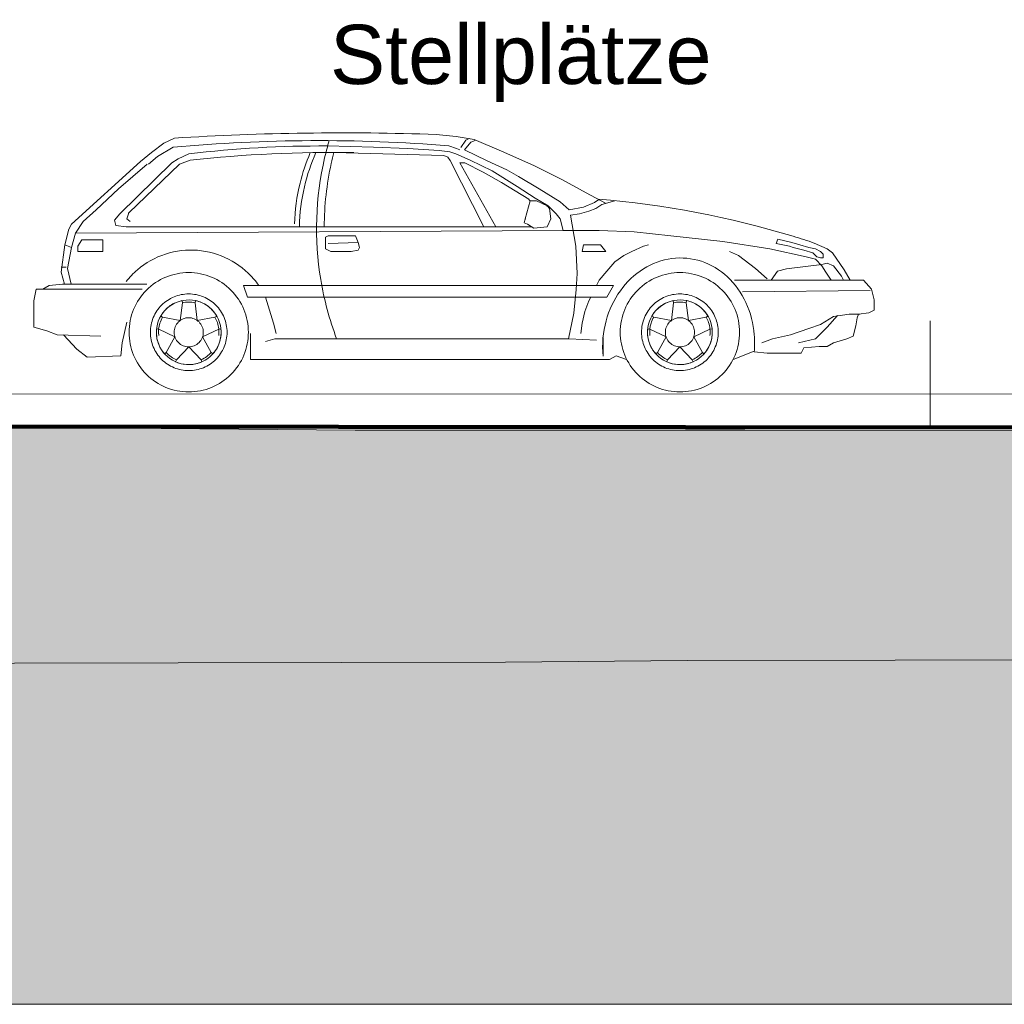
# Model space of a CAD drawing. Header units: metres. Extents: x -4 to 112, y -27 to 26.
# Tile 254 of 256: x 84 to 89, y -3 to 2. Entities that reach past the tile are written whole.
import ezdxf

# ---------------------------------------------------------------- set-up
doc = ezdxf.new("R2010")
doc.units = ezdxf.units.M
doc.header["$MEASUREMENT"] = 0
for name, color, linetype in [('00 Hilfskonstruktion', 7, 'Continuous'), ('10 Wand außen', 7, 'Continuous'), ('60 Auffüllung gesamt', 7, 'Continuous'), ('60 Ausstattung außen', 7, 'Continuous'), ('60 Gelände 2D Übersicht', 7, 'Continuous'), ('60 Gelände Hänle', 7, 'Continuous')]:
    doc.layers.add(name, color=color, linetype=linetype)
doc.styles.add('ERSTELLTER_STIL_2', font='arial.ttf')
pattern_1 = [(45, (27236.1321, 0), (-0.2121320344, 0.2121320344), []), (45, (27236.0614, 0.0707), (-0.424264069, 0.424264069), []), (45, (27235.9907, 0.1414), (-0.424264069, 0.424264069), []), (135, (27235.91996, 0.21213), (0.07071067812, 0.07071067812), [0.3, -0.3])]

# ---------------------------------------------------------------- blocks, each defined once
blk = doc.blocks.new('Auto Symbol 27[22]_1', base_point=(88.1323, 0.008))
at = {"layer": '60 Ausstattung außen', "color": 7, "linetype": 'Continuous', "lineweight": 13}
for p, q in [((86.0154, 1.2971), (85.914, 1.3065)), ((84.5345, 1.2617), (84.4708, 1.2155)), ((84.5873, 1.2881), (84.5345, 1.2617)), ((85.3638, 1.2483), (85.5957, 1.2417)), ((86.0163, 1.2357), (85.9775, 1.2495)), ((86.1056, 1.2815), (86.0154, 1.2971)), ((86.0647, 1.277), (86.0389, 1.24)), ((86.058, 1.2288), (86.0894, 1.2669)), ((86.0647, 1.277), (86.0813, 1.2857)), ((86.0894, 1.2669), (86.1118, 1.2758)), ((86.1056, 1.2815), (86.2443, 1.2221)), ((84.4708, 1.2155), (84.4156, 1.1692)), ((84.5014, 1.1957), (84.5807, 1.2419)), ((84.6071, 1.1824), (84.6599, 1.2089)), ((85.9518, 1.2003), (85.395, 1.2155)), ((85.5957, 1.2417), (85.7706, 1.2353)), ((85.7706, 1.2353), (85.9295, 1.2258)), ((85.9295, 1.2258), (85.9836, 1.2194)), ((85.9724, 1.1924), (85.9518, 1.2003)), ((85.9836, 1.2194), (86.0132, 1.2089)), ((86.0132, 1.2089), (86.0858, 1.1759)), ((86.033, 1.2287), (86.0163, 1.2357)), ((86.1724, 1.1738), (86.058, 1.2288)), ((86.2443, 1.2221), (86.4093, 1.1494)), ((84.4156, 1.1692), (84.0657, 0.8524)), ((84.3034, 1.0306), (84.4486, 1.156)), ((84.31, 0.9052), (84.5741, 1.1626)), ((84.6137, 1.156), (84.3559, 0.9093)), ((84.4552, 1.156), (84.5014, 1.1957)), ((84.5741, 1.1626), (84.6071, 1.1824)), ((84.6665, 1.1759), (84.6137, 1.156)), ((85.9853, 1.1753), (85.9724, 1.1924)), ((86.1552, 0.8392), (85.9853, 1.1753)), ((86.033, 1.1626), (86.0594, 1.1626)), ((86.2158, 0.8392), (86.033, 1.1626)), ((86.0594, 1.1626), (86.1518, 1.1164)), ((86.0858, 1.1759), (86.198, 1.123)), ((86.271, 1.1267), (86.1724, 1.1738)), ((86.4093, 1.1494), (86.5545, 1.0768)), ((86.1518, 1.1164), (86.2443, 1.0636)), ((86.198, 1.123), (86.3235, 1.0438)), ((86.3304, 1.0931), (86.271, 1.1267)), ((86.2443, 1.0636), (86.3826, 0.9781)), ((86.4357, 1.0306), (86.3304, 1.0931)), ((86.5545, 1.0768), (86.6734, 1.0108)), ((84.1912, 0.925), (84.3034, 1.0306)), ((86.3235, 1.0438), (86.4159, 0.9844)), ((86.5413, 0.9646), (86.4357, 1.0306)), ((86.6734, 1.0108), (86.7721, 0.959)), ((86.3895, 0.9712), (86.3652, 0.8788)), ((86.3826, 0.9778), (86.3895, 0.9712)), ((86.4225, 0.9712), (86.3895, 0.9712)), ((86.4159, 0.9844), (86.4819, 0.9448)), ((86.4753, 0.9448), (86.4225, 0.9712)), ((86.5875, 0.925), (86.5413, 0.9646)), ((86.6602, 0.9382), (86.7163, 0.9619)), ((86.7372, 0.9763), (86.7163, 0.9619)), ((86.7526, 0.9514), (86.722, 0.9309)), ((86.8186, 0.9712), (86.7526, 0.9514)), ((84.1252, 0.8656), (84.1912, 0.925)), ((84.2836, 0.8722), (84.31, 0.9052)), ((84.3559, 0.9093), (84.3469, 0.8799)), ((86.4885, 0.9316), (86.4753, 0.9448)), ((86.4819, 0.9448), (86.5215, 0.9052)), ((86.4951, 0.8788), (86.4885, 0.9316)), ((86.5215, 0.9052), (86.5413, 0.8788)), ((86.6602, 0.9382), (86.5875, 0.925)), ((86.6404, 0.9052), (86.5941, 0.8986)), ((86.5941, 0.8986), (86.6205, 0.7402)), ((86.6866, 0.9184), (86.6404, 0.9052)), ((86.722, 0.9309), (86.6866, 0.9184)), ((84.0657, 0.8524), (84.0525, 0.826)), ((84.0855, 0.8062), (84.1252, 0.8656)), ((84.2902, 0.8458), (84.2836, 0.8722)), ((84.3469, 0.8799), (84.3628, 0.8656)), ((86.3652, 0.8788), (86.3587, 0.859)), ((86.3587, 0.859), (86.3763, 0.8524)), ((86.3763, 0.8524), (86.4093, 0.8326)), ((86.4753, 0.8392), (86.4951, 0.8788)), ((86.5413, 0.8788), (86.5579, 0.8209)), ((84.0525, 0.826), (84.0327, 0.7468)), ((84.0657, 0.7336), (84.0855, 0.8062)), ((86.5579, 0.8209), (84.0855, 0.8062)), ((84.343, 0.8392), (84.2902, 0.8458)), ((86.3983, 0.8392), (84.343, 0.8392)), ((86.4093, 0.8326), (86.4753, 0.8392)), ((86.6007, 0.8194), (86.5579, 0.8209)), ((86.7394, 0.8194), (86.6007, 0.8194)), ((86.9176, 0.8128), (86.7394, 0.8194)), ((87.1025, 0.793), (86.9176, 0.8128)), ((84.0987, 0.7402), (84.1186, 0.7732)), ((84.1186, 0.7732), (84.2242, 0.7732)), ((84.2242, 0.7732), (84.2242, 0.7138)), ((85.3662, 0.793), (85.353, 0.7864)), ((85.353, 0.7864), (85.353, 0.727)), ((85.5049, 0.793), (85.3662, 0.793)), ((85.5181, 0.76), (85.3662, 0.7534)), ((85.5181, 0.76), (85.5049, 0.793)), ((85.5247, 0.7336), (85.5181, 0.76)), ((87.1025, 0.793), (87.366, 0.7643)), ((87.6042, 0.727), (87.366, 0.7643)), ((87.6446, 0.7762), (87.6372, 0.7534)), ((87.6372, 0.7534), (87.7032, 0.7402)), ((87.7164, 0.76), (87.6446, 0.7762)), ((87.756, 0.7468), (87.7164, 0.76)), ((87.8946, 0.727), (87.8295, 0.7567)), ((84.0327, 0.7468), (84.0129, 0.6082)), ((84.0657, 0.7336), (84.0327, 0.7468)), ((84.0459, 0.628), (84.0657, 0.7336)), ((84.0987, 0.7138), (84.0987, 0.7402)), ((84.2242, 0.7138), (84.0987, 0.7138)), ((85.353, 0.727), (85.3795, 0.7138)), ((85.3795, 0.7138), (85.4826, 0.7138)), ((85.4826, 0.7138), (85.5181, 0.7204)), ((85.5181, 0.7204), (85.5247, 0.7336)), ((86.6205, 0.7402), (86.6273, 0.6029)), ((86.6602, 0.7468), (86.6536, 0.7138)), ((86.6536, 0.7138), (86.7735, 0.7138)), ((86.746, 0.7468), (86.6602, 0.7468)), ((86.7735, 0.7138), (86.746, 0.7468)), ((86.8648, 0.694), (86.9044, 0.7138)), ((86.9044, 0.7138), (86.9638, 0.7402)), ((86.9638, 0.7402), (86.9902, 0.7468)), ((87.4457, 0.694), (87.3995, 0.7138)), ((87.789, 0.6874), (87.6042, 0.727)), ((87.7032, 0.7402), (87.723, 0.7336)), ((87.723, 0.7336), (87.7758, 0.7204)), ((87.8022, 0.7336), (87.756, 0.7468)), ((87.7758, 0.7204), (87.822, 0.7072)), ((87.8352, 0.727), (87.8022, 0.7336)), ((87.822, 0.7072), (87.8418, 0.6874)), ((87.8616, 0.7138), (87.8352, 0.727)), ((87.8748, 0.7006), (87.8616, 0.7138)), ((87.8748, 0.6808), (87.8748, 0.7006)), ((87.9211, 0.7072), (87.8946, 0.727)), ((87.9805, 0.6214), (87.9211, 0.7072)), ((86.779, 0.6148), (86.8186, 0.661)), ((86.8186, 0.661), (86.8648, 0.694)), ((87.5316, 0.628), (87.4457, 0.694)), ((87.8352, 0.6742), (87.789, 0.6874)), ((87.8682, 0.6412), (87.8352, 0.6742)), ((87.8418, 0.6874), (87.8616, 0.6808)), ((87.8616, 0.6808), (87.8748, 0.6808)), ((87.8682, 0.6478), (87.8946, 0.6544)), ((87.8946, 0.6544), (87.9277, 0.6412)), ((84.0393, 0.6346), (84.0129, 0.6346)), ((84.0129, 0.6082), (84.0309, 0.5488)), ((84.0459, 0.628), (84.0642, 0.5488)), ((86.6273, 0.6029), (86.6222, 0.5211)), ((86.7394, 0.5686), (86.779, 0.6148)), ((87.591, 0.5752), (87.5316, 0.628)), ((87.6108, 0.5686), (87.6438, 0.6148)), ((87.6438, 0.6148), (87.6882, 0.6262)), ((87.6882, 0.6262), (87.8682, 0.6478)), ((87.888, 0.6082), (87.8682, 0.6412)), ((87.9145, 0.5686), (87.888, 0.6082)), ((87.9277, 0.6412), (87.9673, 0.5884)), ((88.0106, 0.5686), (87.9805, 0.6214)), ((86.7394, 0.5686), (86.7262, 0.5422)), ((87.4259, 0.5686), (88.0795, 0.5686)), ((87.9673, 0.5884), (87.9772, 0.5686)), ((88.1191, 0.5224), (88.0795, 0.5686)), ((83.8875, 0.5224), (83.8743, 0.463)), ((84.4244, 0.5224), (83.8875, 0.5224)), ((83.9535, 0.5422), (83.9205, 0.5224)), ((84.0195, 0.5488), (83.9535, 0.5422)), ((84.4479, 0.5488), (84.0195, 0.5488)), ((86.812, 0.5422), (84.9371, 0.5422)), ((84.9371, 0.5422), (84.957, 0.4828)), ((86.6222, 0.5211), (86.612, 0.401)), ((86.779, 0.4828), (86.812, 0.5422)), ((88.1125, 0.5158), (87.4655, 0.5092)), ((88.1323, 0.4696), (88.1191, 0.5224)), ((83.8743, 0.463), (83.8743, 0.3969)), ((84.6165, 0.3642), (84.628, 0.4543)), ((84.6258, 0.465), (84.628, 0.4543)), ((84.694, 0.465), (84.6917, 0.4543)), ((84.6917, 0.4543), (84.7033, 0.3642)), ((84.957, 0.4828), (86.779, 0.4828)), ((85.089, 0.3507), (85.049, 0.4828)), ((86.6668, 0.4101), (86.6866, 0.463)), ((86.6866, 0.463), (86.6965, 0.4828)), ((87.1053, 0.3642), (87.1168, 0.4543)), ((87.1146, 0.465), (87.1168, 0.4543)), ((87.1828, 0.465), (87.1805, 0.4543)), ((87.1805, 0.4543), (87.1921, 0.3642)), ((88.1323, 0.4167), (88.1323, 0.4696)), ((86.612, 0.401), (86.5848, 0.2715)), ((86.6536, 0.3507), (86.6668, 0.4101)), ((88.0531, 0.3969), (88.1059, 0.4035)), ((88.1059, 0.4035), (88.1323, 0.4167)), ((83.8743, 0.3969), (83.8743, 0.3309)), ((84.3227, 0.2513), (84.3457, 0.3554)), ((84.5178, 0.3866), (84.5273, 0.3811)), ((84.5273, 0.3811), (84.6165, 0.3642)), ((84.7033, 0.3642), (84.7925, 0.3811)), ((84.802, 0.3866), (84.7925, 0.3811)), ((85.1022, 0.2979), (85.089, 0.3507)), ((86.647, 0.2979), (86.6536, 0.3507)), ((87.0066, 0.3866), (87.0161, 0.3811)), ((87.0161, 0.3811), (87.1053, 0.3642)), ((87.1921, 0.3642), (87.2813, 0.3811)), ((87.2907, 0.3866), (87.2813, 0.3811)), ((87.8616, 0.3441), (87.9277, 0.3837)), ((87.9475, 0.3903), (87.8946, 0.3309)), ((87.9277, 0.3837), (88.0069, 0.3969)), ((88.0069, 0.3969), (88.0597, 0.3969)), ((88.0399, 0.3375), (88.0465, 0.3771)), ((88.0465, 0.3771), (88.0531, 0.3969)), ((83.8743, 0.3309), (83.9403, 0.3111)), ((83.9403, 0.3111), (83.9931, 0.2913)), ((84.4967, 0.3217), (84.5076, 0.3205)), ((84.5897, 0.2817), (84.5076, 0.3205)), ((84.8122, 0.3205), (84.7301, 0.2817)), ((84.823, 0.3217), (84.8122, 0.3205)), ((86.9855, 0.3217), (86.9964, 0.3205)), ((87.0785, 0.2817), (86.9964, 0.3205)), ((87.301, 0.3205), (87.2189, 0.2817)), ((87.3118, 0.3217), (87.301, 0.3205)), ((87.7098, 0.2913), (87.8022, 0.3243)), ((87.8022, 0.3243), (87.8616, 0.3441)), ((87.8946, 0.3309), (87.8352, 0.2715)), ((88.0267, 0.2847), (88.0399, 0.3375)), ((83.9931, 0.2913), (84.2153, 0.2841)), ((84.0261, 0.2913), (84.0921, 0.2187)), ((84.3166, 0.1857), (84.3227, 0.2513)), ((84.5461, 0.2021), (84.5897, 0.2817)), ((84.7301, 0.2817), (84.7737, 0.2021)), ((84.9734, 0.1659), (84.9734, 0.2979)), ((85.0956, 0.2715), (85.0494, 0.2583)), ((86.5875, 0.2715), (85.0956, 0.2715)), ((86.7262, 0.2649), (86.5875, 0.2715)), ((86.7592, 0.1923), (86.7592, 0.2781)), ((87.0349, 0.2021), (87.0785, 0.2817)), ((87.2189, 0.2817), (87.2625, 0.2021)), ((87.5646, 0.2517), (87.6174, 0.2715)), ((87.6174, 0.2715), (87.7098, 0.2913)), ((87.8352, 0.2715), (87.7494, 0.2517)), ((87.8946, 0.2319), (87.9277, 0.2517)), ((87.9277, 0.2517), (87.9937, 0.2715)), ((87.9937, 0.2715), (88.0267, 0.2847)), ((84.0921, 0.2187), (84.145, 0.1791)), ((84.538, 0.1948), (84.5461, 0.2021)), ((84.6599, 0.2307), (84.5976, 0.1647)), ((84.7222, 0.1647), (84.6599, 0.2307)), ((84.7818, 0.1948), (84.7737, 0.2021)), ((87.0267, 0.1948), (87.0349, 0.2021)), ((87.1487, 0.2307), (87.0864, 0.1647)), ((87.211, 0.1647), (87.1487, 0.2307)), ((87.2706, 0.1948), (87.2625, 0.2021)), ((87.4193, 0.1659), (87.5253, 0.2096)), ((87.525, 0.2055), (87.591, 0.1989)), ((87.7626, 0.1989), (87.7758, 0.2253)), ((87.7758, 0.2253), (87.855, 0.2319)), ((87.855, 0.2319), (87.8946, 0.2319)), ((84.145, 0.1791), (84.3166, 0.1857)), ((84.5932, 0.1547), (84.5976, 0.1647)), ((84.7266, 0.1547), (84.7222, 0.1647)), ((86.6866, 0.1659), (84.9734, 0.1659)), ((86.713, 0.1659), (86.6866, 0.1659)), ((86.7922, 0.1659), (86.713, 0.1659)), ((86.8252, 0.1857), (86.7922, 0.1659)), ((86.878, 0.1659), (86.8252, 0.1857)), ((87.0819, 0.1547), (87.0864, 0.1647)), ((87.2154, 0.1547), (87.211, 0.1647)), ((87.591, 0.1989), (87.7296, 0.1989)), ((87.7296, 0.1989), (87.7626, 0.1989))]:
    blk.add_line(p, q, dxfattribs=at)
for centre, radius, start, end in [((85.44, -12.3249), 13.6397, 88.00849, 93.58431), ((85.324, -6.9747), 8.2501, 85.45675, 95.16921), ((85.3366, -4.5608), 5.8092, 89.7319, 96.69028), ((86.8901, 0.8302), 1.5826, 163.6654, 166.9192), ((85.3859, -5.3369), 6.5524, 89.03975, 96.30334), ((86.1961, 0.8196), 1.0013, 156.7676, 166.1147), ((86.1961, 0.8196), 0.9757, 156.1114, 166.8216), ((86.8901, 0.8302), 1.5439, 165.5501, 167.6796), ((86.8901, 0.8302), 1.5825, 166.9191, 189.4214), ((86.8901, 0.8302), 1.5439, 167.6796, 179.6661), ((86.1961, 0.8196), 1.0012, 166.1148, 178.0531), ((86.1961, 0.8196), 0.9756, 166.8217, 178.8369), ((86.3541, -3.7069), 4.7011, 73.0805, 85.3612), ((86.3541, -3.7067), 4.7009, 71.7081, 73.0805), ((84.6713, 0.3024), 0.4185, 107.9235, 130.4224), ((84.6713, 0.3024), 0.4186, 85.4258, 107.9236), ((84.6713, 0.3024), 0.4186, 62.9278, 85.426), ((84.6714, 0.3024), 0.4185, 40.4285, 62.928), ((87.1558, 0.3212), 0.3601, 97.6121, 122.21), ((87.1517, 0.3434), 0.3375, 71.7343, 97.4234), ((87.1435, 0.3224), 0.3601, 46.9478, 71.5456), ((84.6713, 0.3024), 0.4185, 130.4223, 141.6727), ((84.6599, 0.3045), 0.3024, 101.2488, 123.7473), ((84.6598, 0.3045), 0.3024, 78.7451, 101.2428), ((84.6599, 0.3045), 0.3024, 56.2527, 78.7512), ((87.1861, 0.2735), 0.4165, 122.2398, 144.5458), ((87.1487, 0.3045), 0.3024, 101.2488, 123.7473), ((87.1486, 0.3045), 0.3024, 78.7455, 101.2434), ((87.1487, 0.3045), 0.3024, 56.2527, 78.7512), ((84.6599, 0.3045), 0.3024, 123.7472, 146.2471), ((84.6599, 0.3045), 0.3024, 33.7528, 56.2528), ((84.6714, 0.3024), 0.4185, 34.9483, 40.4284), ((86.8901, 0.8302), 1.5826, 189.4215, 200.6724), ((87.1486, 0.3045), 0.3024, 123.7472, 146.2471), ((87.1487, 0.3045), 0.3024, 33.7529, 56.2528), ((87.1048, 0.2812), 0.4165, 24.612, 46.9179), ((87.234, 0.2385), 0.4758, 144.4562, 164.8567), ((84.6598, 0.3045), 0.3023, 146.247, 168.7486), ((84.6599, 0.3045), 0.164, 173.9996, 165.7486), ((84.6599, 0.3045), 0.1943, 123.7473, 146.2471), ((84.6599, 0.3045), 0.1641, 116.2473, 138.7468), ((84.6599, 0.3045), 0.1943, 101.2488, 123.7474), ((84.6599, 0.3045), 0.1641, 101.9988, 116.2474), ((84.6598, 0.3045), 0.1943, 78.7418, 101.2395), ((84.6599, 0.3045), 0.1531, 90.7499, 101.9988), ((84.6599, 0.3045), 0.1531, 78.0012, 90.7499), ((84.6599, 0.3045), 0.1641, 66.7521, 78.0011), ((84.6599, 0.3045), 0.1943, 56.2526, 78.7511), ((84.6599, 0.3045), 0.1641, 44.2531, 66.7523), ((84.6599, 0.3045), 0.1943, 33.7529, 56.2527), ((84.6599, 0.3045), 0.3023, 11.2514, 33.753), ((87.1486, 0.3045), 0.3023, 146.247, 168.7486), ((87.1486, 0.3045), 0.164, 173.9996, 165.7486), ((87.1487, 0.3045), 0.1943, 123.7472, 146.2471), ((87.1487, 0.3045), 0.1641, 116.2473, 138.7467), ((87.1487, 0.3045), 0.1943, 101.2488, 123.7473), ((87.1487, 0.3045), 0.1641, 101.9988, 116.2474), ((87.1486, 0.3045), 0.1943, 78.7425, 101.2402), ((87.1487, 0.3045), 0.1531, 90.7497, 101.9988), ((87.1487, 0.3045), 0.1531, 78.0013, 90.7499), ((87.1487, 0.3045), 0.1641, 66.7521, 78.0011), ((87.1487, 0.3045), 0.1943, 56.2527, 78.7512), ((87.1487, 0.3045), 0.1641, 44.253, 66.7524), ((87.1487, 0.3045), 0.1943, 33.7529, 56.2527), ((87.1487, 0.3045), 0.3023, 11.2514, 33.753), ((87.0512, 0.2559), 0.4758, 4.301, 24.7015), ((84.6599, 0.3045), 0.1942, 146.2471, 168.7491), ((84.6599, 0.3045), 0.164, 138.747, 149.9978), ((84.6599, 0.3045), 0.164, 30.0026, 44.2532), ((84.6599, 0.3045), 0.1942, 11.2509, 33.7529), ((87.1486, 0.3045), 0.1942, 146.2471, 168.7491), ((87.1486, 0.3045), 0.164, 138.7469, 149.9978), ((87.1487, 0.3045), 0.164, 30.0026, 44.2532), ((87.1487, 0.3045), 0.1942, 11.2509, 33.7529), ((84.6598, 0.3045), 0.3023, 168.7489, 180), ((84.6599, 0.3045), 0.1531, 162.7482, 186.0008), ((84.6599, 0.3045), 0.1531, 149.9974, 162.748), ((84.6599, 0.3045), 0.0738, 123.7473, 146.2471), ((84.6599, 0.3045), 0.0738, 101.2486, 123.7476), ((84.6598, 0.3045), 0.0738, 78.7264, 101.2243), ((84.6599, 0.3045), 0.0738, 56.2524, 78.7514), ((84.6599, 0.3045), 0.0738, 33.7529, 56.2527), ((84.6599, 0.3045), 0.1531, 18.7516, 30.0025), ((84.6599, 0.3045), 0.1531, 353.9992, 18.7515), ((84.6599, 0.3045), 0.3023, 348.7489, 11.2511), ((87.2581, 0.2308), 0.5012, 164.7278, 185.4211), ((87.1486, 0.3045), 0.3023, 168.7489, 180), ((87.1486, 0.3045), 0.1531, 162.7482, 186.0008), ((87.1486, 0.3045), 0.1531, 149.9973, 162.748), ((87.1487, 0.3045), 0.0738, 123.7473, 146.2471), ((87.1487, 0.3045), 0.0738, 101.2488, 123.7477), ((87.1486, 0.3045), 0.0738, 78.7285, 101.2261), ((87.1487, 0.3045), 0.0738, 56.2523, 78.7512), ((87.1487, 0.3045), 0.0738, 33.7528, 56.2527), ((87.1487, 0.3045), 0.1531, 18.7516, 30.0025), ((87.1487, 0.3045), 0.1531, 353.9992, 18.7515), ((87.1487, 0.3045), 0.3023, 348.7489, 11.2511), ((84.6598, 0.3045), 0.3023, 180, 191.2511), ((84.6598, 0.3045), 0.1942, 168.7492, 180), ((84.6598, 0.3045), 0.1942, 180, 191.2514), ((84.6598, 0.3045), 0.164, 165.7484, 188.2513), ((84.6599, 0.3045), 0.0738, 168.7496, 180), ((84.6599, 0.3045), 0.0738, 180, 191.2518), ((84.6599, 0.3045), 0.0738, 146.2467, 168.7486), ((84.6599, 0.3045), 0.0738, 11.2514, 33.7533), ((84.6599, 0.3045), 0.0738, 348.7481, 11.2505), ((84.6599, 0.3045), 0.164, 354.7493, 6.0005), ((84.6599, 0.3045), 0.1942, 348.7486, 11.2508), ((87.1486, 0.3045), 0.3023, 180, 191.2511), ((87.1486, 0.3045), 0.1942, 168.7492, 180), ((87.1486, 0.3045), 0.1942, 180, 191.2514), ((87.1486, 0.3045), 0.164, 165.7484, 188.2506), ((87.1487, 0.3045), 0.0738, 168.7496, 180), ((87.1487, 0.3045), 0.0738, 180, 191.2519), ((87.1487, 0.3045), 0.0738, 146.2468, 168.7486), ((87.1487, 0.3045), 0.0738, 11.2514, 33.7532), ((87.1487, 0.3045), 0.0738, 348.7481, 11.2504), ((87.1487, 0.3045), 0.164, 354.7493, 6.0005), ((87.1487, 0.3045), 0.1942, 348.7486, 11.2508), ((84.6599, 0.3045), 0.1942, 191.2515, 213.7529), ((84.6599, 0.3045), 0.164, 188.251, 210.7527), ((84.6599, 0.3045), 0.0738, 191.2514, 213.7521), ((84.6599, 0.3045), 0.0738, 213.7529, 236.2536), ((84.6599, 0.3045), 0.0738, 303.7464, 326.2471), ((84.6599, 0.3045), 0.0738, 326.2479, 348.7486), ((84.6599, 0.3045), 0.164, 332.2475, 354.7494), ((84.6599, 0.3045), 0.1942, 326.2471, 348.7485), ((87.1486, 0.3045), 0.1942, 191.2515, 213.7529), ((87.1486, 0.3045), 0.164, 188.2504, 210.7527), ((87.1487, 0.3045), 0.0738, 191.2514, 213.752), ((87.1487, 0.3045), 0.0738, 213.7529, 236.2536), ((87.1487, 0.3045), 0.0738, 303.7465, 326.2472), ((87.1487, 0.3045), 0.0738, 326.2481, 348.7486), ((87.1487, 0.3045), 0.164, 332.2476, 354.7494), ((87.1487, 0.3045), 0.1942, 326.2471, 348.7485), ((87.026, 0.2528), 0.5012, 354.5824, 4.4299), ((84.6598, 0.3045), 0.3023, 191.2514, 213.753), ((84.6599, 0.3045), 0.1641, 210.753, 222.0029), ((84.6599, 0.3045), 0.1531, 222.0025, 234.7528), ((84.6599, 0.3045), 0.0738, 236.2533, 258.7514), ((84.6598, 0.3045), 0.0738, 258.7757, 281.2736), ((84.6599, 0.3045), 0.0738, 281.2486, 303.7467), ((84.6599, 0.3045), 0.1531, 306.7468, 317.9967), ((84.6599, 0.3045), 0.164, 317.9972, 332.2476), ((84.6599, 0.3045), 0.3023, 326.247, 348.7486), ((87.1486, 0.3045), 0.3023, 191.2514, 213.753), ((87.1487, 0.3045), 0.1641, 210.753, 222.0029), ((87.1487, 0.3045), 0.1531, 222.0025, 234.7529), ((87.1487, 0.3045), 0.0738, 236.2531, 258.7512), ((87.1486, 0.3045), 0.0738, 258.7739, 281.2715), ((87.1487, 0.3045), 0.0738, 281.2488, 303.7469), ((87.1487, 0.3045), 0.1531, 306.7469, 317.9973), ((87.1487, 0.3045), 0.164, 317.9972, 332.2476), ((87.1487, 0.3045), 0.3023, 326.247, 348.7486), ((84.6599, 0.3045), 0.1943, 213.7529, 236.2527), ((84.6599, 0.3046), 0.1531, 234.7526, 246.002), ((84.6599, 0.3046), 0.1641, 246.0022, 260.251), ((84.6599, 0.3046), 0.1641, 282.7484, 293.9978), ((84.6599, 0.3046), 0.1531, 293.9978, 306.747), ((84.6599, 0.3045), 0.1943, 303.7473, 326.2471), ((87.1487, 0.3045), 0.1943, 213.7529, 236.2528), ((87.1487, 0.3046), 0.1531, 234.7527, 246.002), ((87.1487, 0.3046), 0.1641, 246.0023, 260.2511), ((87.1487, 0.3046), 0.1641, 282.7485, 293.9979), ((87.1487, 0.3046), 0.1531, 293.9979, 306.7471), ((87.1487, 0.3045), 0.1943, 303.7473, 326.2471), ((84.6599, 0.3046), 0.3024, 213.7529, 236.253), ((84.6599, 0.3046), 0.1943, 236.2526, 258.7512), ((84.6598, 0.3046), 0.1943, 258.7605, 281.2582), ((84.6599, 0.3046), 0.1641, 260.2508, 282.7487), ((84.6599, 0.3046), 0.1943, 281.2489, 303.7474), ((84.6599, 0.3046), 0.3024, 303.747, 326.2472), ((87.1486, 0.3046), 0.3024, 213.7529, 236.253), ((87.1487, 0.3046), 0.1943, 236.2527, 258.7512), ((87.1486, 0.3046), 0.1943, 258.7598, 281.2575), ((87.1487, 0.3046), 0.1641, 260.2508, 282.7487), ((87.1487, 0.3046), 0.1943, 281.2488, 303.7473), ((87.1487, 0.3046), 0.3024, 303.747, 326.2471), ((84.6599, 0.3046), 0.3024, 236.2529, 258.7513), ((84.6599, 0.3046), 0.3024, 281.2487, 303.7471), ((87.1487, 0.3046), 0.3024, 236.2529, 258.7513), ((87.1487, 0.3046), 0.3024, 281.2487, 303.7471), ((84.6598, 0.3046), 0.3024, 258.7572, 281.2549), ((87.1486, 0.3046), 0.3024, 258.7567, 281.2544)]:
    blk.add_arc(centre, radius, start, end, dxfattribs=at)
for p in [(84.3559, 0.9093), (86.4753, 0.9448), (86.4753, 0.9448), (86.3652, 0.8788)]:
    blk.add_point(p, dxfattribs=at)

msp = doc.modelspace()

# ---------------------------------------------------------------- hatches: boundary and pattern name
at = {"layer": '60 Auffüllung gesamt', "linetype": 'Continuous', "lineweight": 18, "true_color": 0xffa8a8}
h = msp.add_hatch(dxfattribs=at)
h.set_pattern_fill('Boden__gewachsen_0001', color=21, style=0, pattern_type=2)
h.set_pattern_definition(pattern_1)
h.paths.add_polyline_path([(2.3419, -0.2844), (2.3419, -0.693), (2.507, -0.694), (2.8673, -0.696), (3.2298, -0.6979), (3.5955, -0.6996), (3.9653, -0.7012), (4.3401, -0.7027), (4.7209, -0.704), (5.109, -0.7052), (5.5054, -0.7063), (5.8833, -0.7072), (6.0896, -0.7111), (6.5115, -0.7189), (6.9464, -0.7267), (7.396, -0.7347), (7.8619, -0.7427), (8.3463, -0.7508), (8.8514, -0.7591), (9.7948, -0.799), (10.3196, -0.8337), (10.8607, -0.8699), (11.4173, -0.9076), (11.9884, -0.9469), (12.5728, -0.9875), (13.169, -1.0296), (13.7754, -1.0729), (14.0803, -1.0949), (16.9984, -1.1819), (17.6135, -1.1726), (18.2159, -1.1635), (18.8178, -1.1542), (19.4181, -1.1448), (20.957, -1.1704), (21.5263, -1.1598), (22.0974, -1.1492), (22.6698, -1.1387), (23.2428, -1.1283), (23.8158, -1.118), (24.5736, -1.1208), (24.8549, -1.1158), (45.2839, -1.3655), (46.7362, -1.2291), (65.4451, -1.266), (67.1927, -1.4058), (86.2651, -1.3663), (87.1856, -1.359), (107.2213, -1.3255), (108.2143, -1.3331), (111.9932, -1.3685), (111.9932, -0.8561), (107.3826, -0.1926), (87.4773, -0.192), (85.5025, -0.1913), (83.7325, -0.176), (66.2126, -0.1742), (48.2139, -0.1735), (46.6132, -0.1903), (44.4354, -0.1899), (42.0877, -0.1735), (23.3304, -0.1685), (23.0728, -0.1683), (22.5545, -0.1679), (22.0353, -0.1672), (21.5166, -0.1665), (21, -0.1656), (20.487, -0.1645), (19.979, -0.1633), (19.4775, -0.162), (18.9835, -0.1606), (18.4886, -0.159), (17.1837, -0.1525), (17.1676, -0.1535), (16.9429, -0.1525), (16.5052, -0.1504), (16.0824, -0.1482), (15.6751, -0.146), (15.2836, -0.1437), (14.9082, -0.1414), (14.6335, -0.1399), (14.3282, -0.1386), (14.0247, -0.1373), (13.7226, -0.1362), (13.4212, -0.1352), (13.2701, -0.1347), (12.9657, -0.1347), (12.4899, -0.1347), (12.0212, -0.1349), (11.5583, -0.1351), (11.1004, -0.1355), (10.6462, -0.1359), (10.195, -0.1364), (9.7457, -0.1369), (9.2974, -0.1376), (8.8494, -0.1383), (8.4008, -0.1392), (8.1752, -0.1396)])
at = {"layer": '60 Gelände Hänle', "linetype": 'Continuous', "lineweight": 18, "true_color": 0x9f9f9f}
h = msp.add_hatch(dxfattribs=at)
h.set_pattern_fill('Boden__gewachsen_0001', color=253, style=0, pattern_type=2)
h.set_pattern_definition(pattern_1)
h.paths.add_polyline_path([(2.3274, -0.6929), (2.3274, -3.1), (111.9932, -3.1), (111.9932, -1.3685), (108.2143, -1.3331), (107.2213, -1.3255), (87.1856, -1.359), (86.2651, -1.3663), (67.1927, -1.4058), (65.4451, -1.266), (46.7362, -1.2291), (45.2839, -1.3655), (24.8549, -1.1158), (24.5736, -1.1208), (23.8158, -1.118), (23.2428, -1.1283), (22.6698, -1.1387), (22.0974, -1.1492), (21.5263, -1.1598), (20.957, -1.1704), (19.4181, -1.1448), (18.8178, -1.1542), (18.2159, -1.1635), (17.6135, -1.1726), (16.9984, -1.1819), (14.0803, -1.0949), (13.7754, -1.0729), (13.169, -1.0296), (12.5728, -0.9875), (11.9884, -0.9469), (11.4173, -0.9076), (10.8607, -0.8699), (10.3196, -0.8337), (9.7948, -0.799), (8.8514, -0.7591), (8.3463, -0.7508), (7.8619, -0.7427), (7.396, -0.7347), (6.9464, -0.7267), (6.5115, -0.7189), (6.0896, -0.7111), (5.8833, -0.7072), (5.5054, -0.7063), (5.109, -0.7052), (4.7209, -0.704), (4.3401, -0.7027), (3.9653, -0.7012), (3.5955, -0.6996), (3.2298, -0.6979), (2.8673, -0.696), (2.507, -0.694)])

# ---------------------------------------------------------------- linework, layer by layer
at = {"layer": '00 Hilfskonstruktion', "color": 7, "linetype": 'Continuous', "lineweight": 13}
msp.add_line((88.4169, 0.3623), (88.417, -0.1769), dxfattribs=at)
at = {"layer": '60 Auffüllung gesamt', "color": 8, "linetype": 'Continuous', "lineweight": 18}
msp.add_line((72.2648, -0.003), (108.7004, -0.0155), dxfattribs=at)
at = {"layer": '60 Auffüllung gesamt', "color": 7, "linetype": 'Continuous', "lineweight": 18, "flags": 128}
msp.add_lwpolyline([(111.9932, -0.8561), (107.3826, -0.1926), (87.4773, -0.192), (85.5025, -0.1913), (83.7325, -0.176), (66.2126, -0.1742)], dxfattribs=at)
at = {"layer": '60 Gelände 2D Übersicht', "color": 7, "linetype": 'Continuous', "lineweight": 100}
msp.add_line((60.2874, -0.1525), (104.495, -0.1908), dxfattribs=at)
at = {"layer": '60 Gelände Hänle', "color": 7, "linetype": 'Continuous', "lineweight": 18}
msp.add_line((111.9932, -3.1), (2.3419, -3.1), dxfattribs=at)
at = {"layer": '60 Gelände Hänle', "color": 7, "linetype": 'Continuous', "lineweight": 18, "flags": 128}
msp.add_lwpolyline([(67.1927, -1.4058), (86.2651, -1.3663), (87.1856, -1.359), (107.2213, -1.3255), (108.2143, -1.3331), (111.9932, -1.3685)], dxfattribs=at)

# ---------------------------------------------------------------- block references
at = {"layer": '60 Ausstattung außen', "color": 7, "linetype": 'Continuous', "lineweight": 13}
msp.add_blockref('Auto Symbol 27[22]_1', (88.1323, 0.008), dxfattribs=at)

# ---------------------------------------------------------------- texts
at = {"layer": '10 Wand außen', "color": 7, "linetype": 'Continuous', "lineweight": 13, "insert": (85.3757, 1.8622), "char_height": 0.3, "attachment_point": 1, "style": 'ERSTELLTER_STIL_2'}
msp.add_mtext('\\A1;{\\pql;\\fArial|b0|i0|c0|p0;\\W1.000000;Stellplätze}', dxfattribs=at)

doc.saveas('drawing.dxf')
